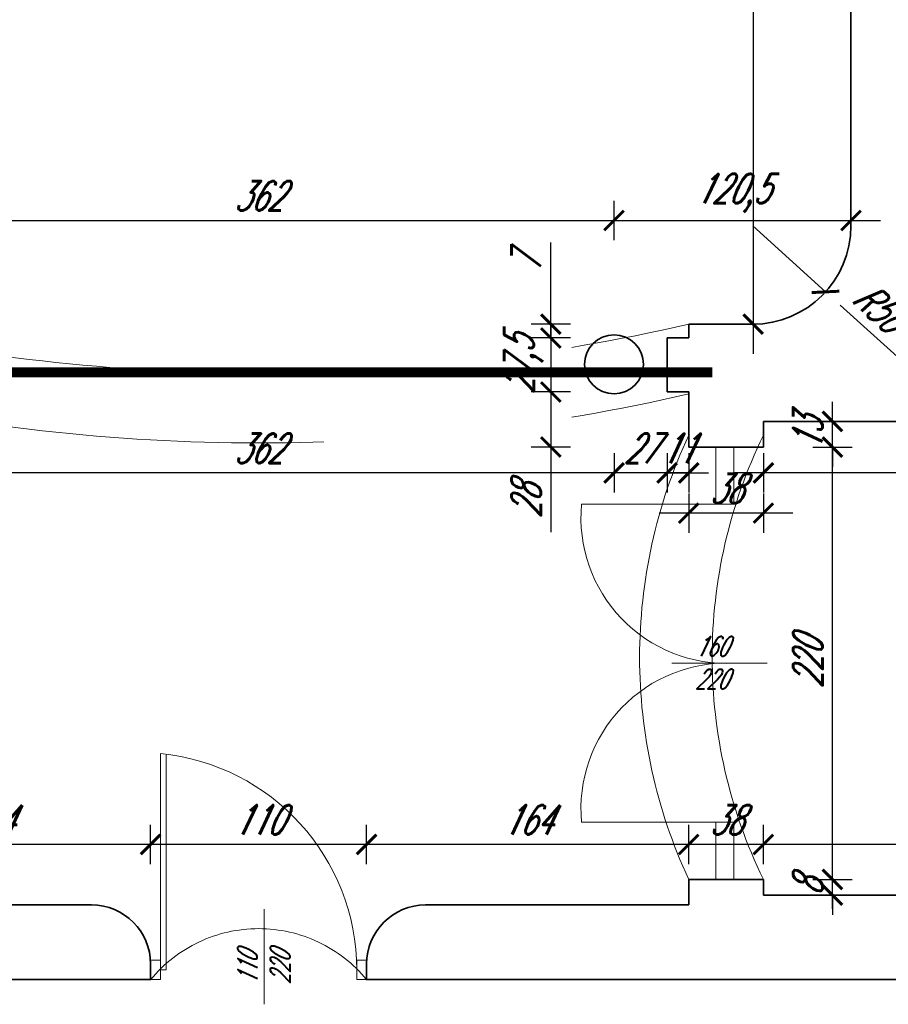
# Model space of a CAD drawing. Header units: millimetres. Extents: x 402 to 79005, y -7782 to 89952.
# Tile 93 of 256: x 24777 to 25219, y 21847 to 22348. Entities that reach past the tile are written whole.
import ezdxf

# ---------------------------------------------------------------- set-up
doc = ezdxf.new("R2010")
doc.units = ezdxf.units.MM
doc.header["$LTSCALE"] = 10
doc.linetypes.add('ACAD_ISO12W100', pattern=[21, 12, -3, 0, -3, 0, -3])
doc.linetypes.add('DASHED', pattern=[19.05, 12.7, -6.35])
doc.layers.get('0').update_dxf_attribs({"lineweight": 0})
doc.layers.get('Defpoints').update_dxf_attribs({"color": 253})
for name, color, linetype, lineweight in [('01 parter - ściany', 253, 'Continuous', 35), ('03_drzwi', 253, 'Continuous', 15), ('04-2_nad', 253, 'DASHED', 5), ('05-01_wymiary', 253, 'Continuous', 5), ('05-03_opis', 253, 'Continuous', 5)]:
    doc.layers.add(name, color=color, linetype=linetype, lineweight=lineweight)
doc.styles.add('ariel_wym', font='simplex.shx', dxfattribs={"width": 0.65, "oblique": 25})
doc.dimstyles.new('ariel 50 wnętrze', dxfattribs={"dimtxt": 15, "dimasz": 10, "dimexe": 10, "dimexo": 0, "dimgap": 5, "dimtad": 1, "dimdec": 1, "dimrnd": 0.5, "dimtxsty": 'ariel_wym', "dimblk": 'ARCHTICK', "dimcen": 2.5, "dimdle": 15, "dimazin": 0, "dimtfac": 1, "dimtdec": 1, "dimtix": 1, "dimtmove": 0, "dimatfit": 3, "dimldrblk": 'DOT', "dimfxl": 0, "dimarcsym": 0})

# ---------------------------------------------------------------- blocks, each defined once
blk = doc.blocks.new('_ArchTick')
at = {"color": 0, "linetype": 'ByBlock', "const_width": 0.15}
blk.add_lwpolyline([(-0.5, -0.5), (0.5, 0.5)], dxfattribs=at)
blk = doc.blocks.new('*D2447')
at = {"layer": '05-01_wymiary', "color": 0, "lineweight": -2}
for p, q in [((25155.78, 21918.51), (25155.78, 21938.51)), ((25318.78, 21918.51), (25318.78, 21938.51)), ((25333.78, 21928.51), (25140.78, 21928.51))]:
    blk.add_line(p, q, dxfattribs=at)
at = {"layer": 'Defpoints', "color": 0, "lineweight": 0}
for p in [(25155.78, 21928.51), (25155.78, 21902.69), (25318.78, 21859.69)]:
    blk.add_point(p, dxfattribs=at)
at = {"layer": '05-01_wymiary', "color": 0, "lineweight": -2, "xscale": 10, "yscale": 10, "zscale": 10, "rotation": 180}
blk.add_blockref('_ArchTick', (25155.78, 21928.51), dxfattribs=at)
at = {"layer": '05-01_wymiary', "color": 0, "lineweight": -2, "xscale": 10, "yscale": 10, "zscale": 10}
blk.add_blockref('_ArchTick', (25318.78, 21928.51), dxfattribs=at)
at = {"layer": '05-01_wymiary', "color": 0, "insert": (25237.28, 21941.01), "char_height": 15, "attachment_point": 5, "style": 'ariel_wym'}
blk.add_mtext('163', dxfattribs=at)
blk = doc.blocks.new('_Dot')
at = {"color": 0, "linetype": 'ByBlock', "lineweight": -2}
blk.add_line((-0.5, 0), (-1, 0), dxfattribs=at)
at = {"color": 0, "linetype": 'ByBlock', "const_width": 0.5}
blk.add_lwpolyline([(-0.25, 0, 1), (0.25, 0, 1)], format="xyb", close=True, dxfattribs=at)
blk = doc.blocks.new('*D2448')
at = {"layer": '05-01_wymiary', "color": 0, "lineweight": -2}
for p, q in [((25117.78, 21918.51), (25117.78, 21938.51)), ((25155.78, 21918.51), (25155.78, 21938.51)), ((25170.78, 21928.51), (25102.78, 21928.51))]:
    blk.add_line(p, q, dxfattribs=at)
at = {"layer": 'Defpoints', "color": 0, "lineweight": 0}
for p in [(25117.78, 21928.51), (25155.78, 21902.69), (25117.78, 21897.69)]:
    blk.add_point(p, dxfattribs=at)
at = {"layer": '05-01_wymiary', "color": 0, "lineweight": -2, "xscale": 10, "yscale": 10, "zscale": 10, "rotation": 180}
blk.add_blockref('_ArchTick', (25117.78, 21928.51), dxfattribs=at)
at = {"layer": '05-01_wymiary', "color": 0, "lineweight": -2, "xscale": 10, "yscale": 10, "zscale": 10}
blk.add_blockref('_ArchTick', (25155.78, 21928.51), dxfattribs=at)
at = {"layer": '05-01_wymiary', "color": 0, "insert": (25136.78, 21941.01), "char_height": 15, "attachment_point": 5, "style": 'ariel_wym'}
blk.add_mtext('38', dxfattribs=at)
blk = doc.blocks.new('*D2449')
at = {"layer": '05-01_wymiary', "color": 0, "lineweight": -2}
for p, q in [((24953.87, 21918.51), (24953.87, 21938.51)), ((25117.78, 21918.51), (25117.78, 21938.51)), ((25132.78, 21928.51), (24938.87, 21928.51))]:
    blk.add_line(p, q, dxfattribs=at)
at = {"layer": 'Defpoints', "color": 0}
for p in [(24953.87, 21928.51), (25117.78, 21897.69), (24953.87, 21859.69)]:
    blk.add_point(p, dxfattribs=at)
at = {"layer": '05-01_wymiary', "color": 0, "lineweight": -2, "xscale": 10, "yscale": 10, "zscale": 10, "rotation": 180}
blk.add_blockref('_ArchTick', (24953.87, 21928.51), dxfattribs=at)
at = {"layer": '05-01_wymiary', "color": 0, "lineweight": -2, "xscale": 10, "yscale": 10, "zscale": 10}
blk.add_blockref('_ArchTick', (25117.78, 21928.51), dxfattribs=at)
at = {"layer": '05-01_wymiary', "color": 0, "insert": (25035.83, 21941.01), "char_height": 15, "attachment_point": 5, "style": 'ariel_wym'}
blk.add_mtext('164', dxfattribs=at)
blk = doc.blocks.new('*D2450')
at = {"layer": '05-01_wymiary', "color": 0, "lineweight": -2}
for p, q in [((24843.87, 21918.51), (24843.87, 21938.51)), ((24953.87, 21918.51), (24953.87, 21938.51)), ((24968.87, 21928.51), (24828.87, 21928.51))]:
    blk.add_line(p, q, dxfattribs=at)
at = {"layer": 'Defpoints', "color": 0}
for p in [(24843.87, 21928.51), (24843.87, 21859.69), (24953.87, 21859.69)]:
    blk.add_point(p, dxfattribs=at)
at = {"layer": '05-01_wymiary', "color": 0, "lineweight": -2, "xscale": 10, "yscale": 10, "zscale": 10, "rotation": 180}
blk.add_blockref('_ArchTick', (24843.87, 21928.51), dxfattribs=at)
at = {"layer": '05-01_wymiary', "color": 0, "lineweight": -2, "xscale": 10, "yscale": 10, "zscale": 10}
blk.add_blockref('_ArchTick', (24953.87, 21928.51), dxfattribs=at)
at = {"layer": '05-01_wymiary', "color": 0, "insert": (24898.87, 21941.01), "char_height": 15, "attachment_point": 5, "style": 'ariel_wym'}
blk.add_mtext('110', dxfattribs=at)
blk = doc.blocks.new('*D2451')
at = {"layer": '05-01_wymiary', "color": 0, "lineweight": -2}
for p, q in [((24679.96, 21918.51), (24679.96, 21938.51)), ((24843.87, 21918.51), (24843.87, 21938.51)), ((24858.87, 21928.51), (24664.96, 21928.51))]:
    blk.add_line(p, q, dxfattribs=at)
at = {"layer": 'Defpoints', "color": 0}
for p in [(24679.96, 21928.51), (24679.96, 21897.69), (24843.87, 21859.69)]:
    blk.add_point(p, dxfattribs=at)
at = {"layer": '05-01_wymiary', "color": 0, "lineweight": -2, "xscale": 10, "yscale": 10, "zscale": 10, "rotation": 180}
blk.add_blockref('_ArchTick', (24679.96, 21928.51), dxfattribs=at)
at = {"layer": '05-01_wymiary', "color": 0, "lineweight": -2, "xscale": 10, "yscale": 10, "zscale": 10}
blk.add_blockref('_ArchTick', (24843.87, 21928.51), dxfattribs=at)
at = {"layer": '05-01_wymiary', "color": 0, "insert": (24761.92, 21941.01), "char_height": 15, "attachment_point": 5, "style": 'ariel_wym'}
blk.add_mtext('164', dxfattribs=at)
blk = doc.blocks.new('*D2456')
at = {"layer": '05-01_wymiary', "color": 0, "lineweight": -2}
for p, q in [((25155.82, 22127.52), (25155.82, 22107.52)), ((25385.78, 22127.52), (25385.78, 22107.52)), ((25400.78, 22117.52), (25140.82, 22117.52))]:
    blk.add_line(p, q, dxfattribs=at)
at = {"layer": 'Defpoints', "color": 0}
for p in [(25385.78, 22187.69), (25155.82, 22143.69), (25155.82, 22117.52)]:
    blk.add_point(p, dxfattribs=at)
at = {"layer": '05-01_wymiary', "color": 0, "lineweight": -2, "xscale": 10, "yscale": 10, "zscale": 10, "rotation": 180}
blk.add_blockref('_ArchTick', (25155.82, 22117.52), dxfattribs=at)
at = {"layer": '05-01_wymiary', "color": 0, "lineweight": -2, "xscale": 10, "yscale": 10, "zscale": 10}
blk.add_blockref('_ArchTick', (25385.78, 22117.52), dxfattribs=at)
at = {"layer": '05-01_wymiary', "color": 0, "insert": (25270.8, 22130.02), "char_height": 15, "attachment_point": 5, "style": 'ariel_wym'}
blk.add_mtext('230', dxfattribs=at)
blk = doc.blocks.new('*D2457')
at = {"layer": '05-01_wymiary', "color": 0, "lineweight": -2}
for p, q in [((25117.78, 22107.06), (25117.78, 22087.06)), ((25155.82, 22107.06), (25155.82, 22087.06)), ((25170.82, 22097.06), (25102.78, 22097.06))]:
    blk.add_line(p, q, dxfattribs=at)
at = {"layer": 'Defpoints', "color": 0}
for p in [(25155.82, 22143.69), (25117.78, 22130.69), (25117.78, 22097.06)]:
    blk.add_point(p, dxfattribs=at)
at = {"layer": '05-01_wymiary', "color": 0, "lineweight": -2, "xscale": 10, "yscale": 10, "zscale": 10, "rotation": 180}
blk.add_blockref('_ArchTick', (25117.78, 22097.06), dxfattribs=at)
at = {"layer": '05-01_wymiary', "color": 0, "lineweight": -2, "xscale": 10, "yscale": 10, "zscale": 10}
blk.add_blockref('_ArchTick', (25155.82, 22097.06), dxfattribs=at)
at = {"layer": '05-01_wymiary', "color": 0, "insert": (25136.8, 22109.56), "char_height": 15, "attachment_point": 5, "style": 'ariel_wym'}
blk.add_mtext('38', dxfattribs=at)
blk = doc.blocks.new('*D2458')
at = {"layer": '05-01_wymiary', "color": 0, "lineweight": -2}
for p, q in [((25106.78, 22127.52), (25106.78, 22107.52)), ((25117.78, 22127.52), (25117.78, 22107.52)), ((25106.78, 22117.52), (25096.78, 22117.52)), ((25117.78, 22117.52), (25106.78, 22117.52)), ((25117.78, 22117.52), (25127.78, 22117.52))]:
    blk.add_line(p, q, dxfattribs=at)
at = {"layer": 'Defpoints', "color": 0}
for p in [(25106.78, 22158.69), (25117.78, 22130.69), (25106.78, 22117.52)]:
    blk.add_point(p, dxfattribs=at)
at = {"layer": '05-01_wymiary', "color": 0, "lineweight": -2, "xscale": 10, "yscale": 10, "zscale": 10}
blk.add_blockref('_ArchTick', (25106.78, 22117.52), dxfattribs=at)
at = {"layer": '05-01_wymiary', "color": 0, "lineweight": -2, "xscale": 10, "yscale": 10, "zscale": 10, "rotation": 180}
blk.add_blockref('_ArchTick', (25117.78, 22117.52), dxfattribs=at)
at = {"layer": '05-01_wymiary', "color": 0, "insert": (25112.28, 22130.02), "char_height": 15, "attachment_point": 5, "style": 'ariel_wym'}
blk.add_mtext('11', dxfattribs=at)
blk = doc.blocks.new('*D2459')
at = {"layer": '05-01_wymiary', "color": 0, "lineweight": -2}
for p, q in [((25079.78, 22127.52), (25079.78, 22107.52)), ((25106.78, 22127.52), (25106.78, 22107.52)), ((25079.78, 22117.52), (25069.78, 22117.52)), ((25106.78, 22117.52), (25079.78, 22117.52)), ((25106.78, 22117.52), (25116.78, 22117.52))]:
    blk.add_line(p, q, dxfattribs=at)
at = {"layer": 'Defpoints', "color": 0}
for p in [(25079.78, 22172.71), (25106.78, 22158.69), (25079.78, 22117.52)]:
    blk.add_point(p, dxfattribs=at)
at = {"layer": '05-01_wymiary', "color": 0, "lineweight": -2, "xscale": 10, "yscale": 10, "zscale": 10}
blk.add_blockref('_ArchTick', (25079.78, 22117.52), dxfattribs=at)
at = {"layer": '05-01_wymiary', "color": 0, "lineweight": -2, "xscale": 10, "yscale": 10, "zscale": 10, "rotation": 180}
blk.add_blockref('_ArchTick', (25106.78, 22117.52), dxfattribs=at)
at = {"layer": '05-01_wymiary', "color": 0, "insert": (25093.28, 22130.02), "char_height": 15, "attachment_point": 5, "style": 'ariel_wym'}
blk.add_mtext('27', dxfattribs=at)
blk = doc.blocks.new('*D2460')
at = {"layer": '05-01_wymiary', "color": 0, "lineweight": -2}
for p, q in [((24717.96, 22127.52), (24717.96, 22107.52)), ((25079.78, 22127.52), (25079.78, 22107.52)), ((25094.78, 22117.52), (24702.96, 22117.52))]:
    blk.add_line(p, q, dxfattribs=at)
at = {"layer": 'Defpoints', "color": 0}
for p in [(24717.96, 22172.71), (25079.78, 22172.71), (24717.96, 22117.52)]:
    blk.add_point(p, dxfattribs=at)
at = {"layer": '05-01_wymiary', "color": 0, "lineweight": -2, "xscale": 10, "yscale": 10, "zscale": 10, "rotation": 180}
blk.add_blockref('_ArchTick', (24717.96, 22117.52), dxfattribs=at)
at = {"layer": '05-01_wymiary', "color": 0, "lineweight": -2, "xscale": 10, "yscale": 10, "zscale": 10}
blk.add_blockref('_ArchTick', (25079.78, 22117.52), dxfattribs=at)
at = {"layer": '05-01_wymiary', "color": 0, "insert": (24898.87, 22130.02), "char_height": 15, "attachment_point": 5, "style": 'ariel_wym'}
blk.add_mtext('362', dxfattribs=at)
blk = doc.blocks.new('*D2555')
at = {"layer": '05-01_wymiary', "color": 0, "lineweight": -2}
for p, q in [((25150.57, 22942.69), (25150.57, 22178.19)), ((25140.57, 22927.69), (25160.57, 22927.69)), ((25151.16, 22193.19), (25140.57, 22193.19))]:
    blk.add_line(p, q, dxfattribs=at)
at = {"layer": 'Defpoints', "color": 0}
for p in [(25139.53, 22927.69), (25150.57, 22193.19), (25151.16, 22193.19)]:
    blk.add_point(p, dxfattribs=at)
at = {"layer": '05-01_wymiary', "color": 0, "lineweight": -2, "xscale": 10, "yscale": 10, "zscale": 10}
for p, rotation in [((25150.57, 22927.69), 90), ((25150.57, 22193.19), 270)]:
    blk.add_blockref('_ArchTick', p, dxfattribs=dict(at, rotation=rotation))
at = {"layer": '05-01_wymiary', "color": 0, "insert": (25136.64, 22560.44), "char_height": 15, "attachment_point": 5, "rotation": 90, "style": 'ariel_wym'}
blk.add_mtext('734,5', dxfattribs=at)
blk = doc.blocks.new('*D1838')
at = {"layer": '05-01_wymiary', "color": 0, "lineweight": -2}
for p, q in [((24717.96, 22235.97), (24717.96, 22255.97)), ((25079.78, 22235.97), (25079.78, 22255.97)), ((24702.96, 22245.97), (25094.78, 22245.97))]:
    blk.add_line(p, q, dxfattribs=at)
at = {"layer": 'Defpoints', "color": 0}
for p in [(25079.78, 22245.97), (24717.96, 22172.71), (25079.78, 22172.71)]:
    blk.add_point(p, dxfattribs=at)
at = {"layer": '05-01_wymiary', "color": 0, "lineweight": -2, "xscale": 10, "yscale": 10, "zscale": 10, "rotation": 180}
blk.add_blockref('_ArchTick', (24717.96, 22245.97), dxfattribs=at)
at = {"layer": '05-01_wymiary', "color": 0, "lineweight": -2, "xscale": 10, "yscale": 10, "zscale": 10}
blk.add_blockref('_ArchTick', (25079.78, 22245.97), dxfattribs=at)
at = {"layer": '05-01_wymiary', "color": 0, "insert": (24898.87, 22258.47), "char_height": 15, "attachment_point": 5, "style": 'ariel_wym'}
blk.add_mtext('362', dxfattribs=at)
blk = doc.blocks.new('*D1839')
at = {"layer": '05-01_wymiary', "color": 0, "lineweight": -2}
for p, q in [((25079.78, 22235.97), (25079.78, 22255.97)), ((25200.37, 22242.91), (25200.37, 22255.97)), ((25064.78, 22245.97), (25215.37, 22245.97))]:
    blk.add_line(p, q, dxfattribs=at)
at = {"layer": 'Defpoints', "color": 0}
for p in [(25200.37, 22245.97), (25200.37, 22242.91), (25079.78, 22172.71)]:
    blk.add_point(p, dxfattribs=at)
at = {"layer": '05-01_wymiary', "color": 0, "lineweight": -2, "xscale": 10, "yscale": 10, "zscale": 10, "rotation": 180}
blk.add_blockref('_ArchTick', (25079.78, 22245.97), dxfattribs=at)
at = {"layer": '05-01_wymiary', "color": 0, "lineweight": -2, "xscale": 10, "yscale": 10, "zscale": 10}
blk.add_blockref('_ArchTick', (25200.37, 22245.97), dxfattribs=at)
at = {"layer": '05-01_wymiary', "color": 0, "insert": (25140.08, 22259.9), "char_height": 15, "attachment_point": 5, "style": 'ariel_wym'}
blk.add_mtext('120,5', dxfattribs=at)
blk = doc.blocks.new('*D1840')
at = {"layer": '05-01_wymiary', "color": 0, "lineweight": -2}
for p, q in [((25047.6, 22193.19), (25047.6, 22234.83)), ((25057.6, 22193.19), (25037.6, 22193.19)), ((25047.6, 22193.19), (25047.6, 22186.19)), ((25057.6, 22186.19), (25037.6, 22186.19)), ((25047.6, 22186.19), (25047.6, 22176.19))]:
    blk.add_line(p, q, dxfattribs=at)
at = {"layer": 'Defpoints', "color": 0}
for p in [(25117.78, 22193.19), (25047.6, 22186.19), (25117.78, 22186.19)]:
    blk.add_point(p, dxfattribs=at)
at = {"layer": '05-01_wymiary', "color": 0, "lineweight": -2, "xscale": 10, "yscale": 10, "zscale": 10}
for p, rotation in [((25047.6, 22193.19), 270), ((25047.6, 22186.19), 90)]:
    blk.add_blockref('_ArchTick', p, dxfattribs=dict(at, rotation=rotation))
at = {"layer": '05-01_wymiary', "color": 0, "insert": (25035.1, 22224.01), "char_height": 15, "attachment_point": 5, "rotation": 90, "style": 'ariel_wym'}
blk.add_mtext('7', dxfattribs=at)
blk = doc.blocks.new('*D1841')
at = {"layer": '05-01_wymiary', "color": 0, "lineweight": -2}
for p, q in [((25047.6, 22186.19), (25047.6, 22196.19)), ((25057.6, 22186.19), (25037.6, 22186.19)), ((25047.6, 22186.19), (25047.6, 22158.69)), ((25057.6, 22158.69), (25037.6, 22158.69)), ((25047.6, 22158.69), (25047.6, 22148.69))]:
    blk.add_line(p, q, dxfattribs=at)
at = {"layer": 'Defpoints', "color": 0}
for p in [(25106.78, 22186.19), (25047.6, 22158.69), (25106.78, 22158.69)]:
    blk.add_point(p, dxfattribs=at)
at = {"layer": '05-01_wymiary', "color": 0, "lineweight": -2, "xscale": 10, "yscale": 10, "zscale": 10}
for p, rotation in [((25047.6, 22186.19), 270), ((25047.6, 22158.69), 90)]:
    blk.add_blockref('_ArchTick', p, dxfattribs=dict(at, rotation=rotation))
at = {"layer": '05-01_wymiary', "color": 0, "insert": (25033.68, 22172.44), "char_height": 15, "attachment_point": 5, "rotation": 90, "style": 'ariel_wym'}
blk.add_mtext('27,5', dxfattribs=at)
blk = doc.blocks.new('*D1842')
at = {"layer": '05-01_wymiary', "color": 0, "lineweight": -2}
for p, q in [((25047.6, 22173.69), (25047.6, 22115.69)), ((25057.6, 22158.69), (25037.6, 22158.69)), ((25057.6, 22130.69), (25037.6, 22130.69)), ((25047.6, 22130.69), (25047.6, 22087.33))]:
    blk.add_line(p, q, dxfattribs=at)
at = {"layer": 'Defpoints', "color": 0}
for p in [(25106.78, 22158.69), (25047.6, 22130.69), (25119.49, 22130.69)]:
    blk.add_point(p, dxfattribs=at)
at = {"layer": '05-01_wymiary', "color": 0, "lineweight": -2, "xscale": 10, "yscale": 10, "zscale": 10}
for p, rotation in [((25047.6, 22158.69), 90), ((25047.6, 22130.69), 270)]:
    blk.add_blockref('_ArchTick', p, dxfattribs=dict(at, rotation=rotation))
at = {"layer": '05-01_wymiary', "color": 0, "insert": (25035.1, 22103.09), "char_height": 15, "attachment_point": 5, "rotation": 90, "style": 'ariel_wym'}
blk.add_mtext('28', dxfattribs=at)
blk = doc.blocks.new('*D1843')
at = {"layer": '05-01_wymiary', "color": 0, "lineweight": -2}
for p, q in [((25190.93, 21910.69), (25190.93, 21920.69)), ((25180.93, 21910.69), (25200.93, 21910.69)), ((25190.93, 21902.69), (25190.93, 21910.69)), ((25180.93, 21902.69), (25200.93, 21902.69)), ((25190.93, 21902.69), (25190.93, 21892.69))]:
    blk.add_line(p, q, dxfattribs=at)
at = {"layer": 'Defpoints', "color": 0, "lineweight": 0}
for p in [(25155.78, 21910.69), (25190.93, 21910.69), (25155.78, 21902.69)]:
    blk.add_point(p, dxfattribs=at)
at = {"layer": '05-01_wymiary', "color": 0, "lineweight": -2, "xscale": 10, "yscale": 10, "zscale": 10}
for p, rotation in [((25190.93, 21910.69), 270), ((25190.93, 21902.69), 90)]:
    blk.add_blockref('_ArchTick', p, dxfattribs=dict(at, rotation=rotation))
at = {"layer": '05-01_wymiary', "color": 0, "insert": (25178.43, 21906.69), "char_height": 15, "attachment_point": 5, "rotation": 90, "style": 'ariel_wym'}
blk.add_mtext('8', dxfattribs=at)
blk = doc.blocks.new('*D1844')
at = {"layer": '05-01_wymiary', "color": 0, "lineweight": -2}
for p, q in [((25190.93, 21895.69), (25190.93, 22145.69)), ((25180.93, 22130.69), (25200.93, 22130.69)), ((25180.93, 21910.69), (25200.93, 21910.69))]:
    blk.add_line(p, q, dxfattribs=at)
at = {"layer": 'Defpoints', "color": 0}
for p in [(25155.78, 22130.69), (25190.93, 22130.69), (25155.78, 21910.69)]:
    blk.add_point(p, dxfattribs=at)
at = {"layer": '05-01_wymiary', "color": 0, "lineweight": -2, "xscale": 10, "yscale": 10, "zscale": 10}
for p, rotation in [((25190.93, 22130.69), 90), ((25190.93, 21910.69), 270)]:
    blk.add_blockref('_ArchTick', p, dxfattribs=dict(at, rotation=rotation))
at = {"layer": '05-01_wymiary', "color": 0, "insert": (25178.43, 22020.69), "char_height": 15, "attachment_point": 5, "rotation": 90, "style": 'ariel_wym'}
blk.add_mtext('220', dxfattribs=at)
blk = doc.blocks.new('*D1845')
at = {"layer": '05-01_wymiary', "color": 0, "lineweight": -2}
for p, q in [((25190.93, 22143.69), (25190.93, 22153.69)), ((25180.93, 22143.69), (25200.93, 22143.69)), ((25190.93, 22130.69), (25190.93, 22143.69)), ((25180.93, 22130.69), (25200.93, 22130.69)), ((25190.93, 22130.69), (25190.93, 22120.69))]:
    blk.add_line(p, q, dxfattribs=at)
at = {"layer": 'Defpoints', "color": 0}
for p in [(25155.82, 22143.69), (25190.93, 22143.69), (25155.78, 22130.69)]:
    blk.add_point(p, dxfattribs=at)
at = {"layer": '05-01_wymiary', "color": 0, "lineweight": -2, "xscale": 10, "yscale": 10, "zscale": 10}
for p, rotation in [((25190.93, 22143.69), 270), ((25190.93, 22130.69), 90)]:
    blk.add_blockref('_ArchTick', p, dxfattribs=dict(at, rotation=rotation))
at = {"layer": '05-01_wymiary', "color": 0, "insert": (25178.43, 22137.19), "char_height": 15, "attachment_point": 5, "rotation": 90, "style": 'ariel_wym'}
blk.add_mtext('13', dxfattribs=at)
blk = doc.blocks.new('*D1869')
at = {"layer": '05-01_wymiary', "color": 0, "lineweight": -2}
for p, q in [((25150.37, 22243.19), (25187.43, 22209.63)), ((25232.5, 22168.81), (25194.85, 22202.91))]:
    blk.add_line(p, q, dxfattribs=at)
at = {"layer": 'Defpoints', "color": 0}
for p in [(25150.37, 22243.19), (25187.43, 22209.63)]:
    blk.add_point(p, dxfattribs=at)
at = {"layer": '05-01_wymiary', "color": 0, "lineweight": -2, "xscale": 10, "yscale": 10, "zscale": 10, "rotation": 137.8365536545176}
blk.add_blockref('_ArchTick', (25187.43, 22209.63), dxfattribs=at)
at = {"layer": '05-01_wymiary', "color": 0, "insert": (25214.65, 22201.84), "char_height": 15, "attachment_point": 5, "rotation": 317.8366, "style": 'ariel_wym'}
blk.add_mtext('R50', dxfattribs=at)

msp = doc.modelspace()

# ---------------------------------------------------------------- linework, layer by layer
at = {"layer": '01 parter - ściany'}
for p, q in [((25200.37, 22680.69), (25200.37, 22243.19)), ((25117.78, 22186.19), (25117.78, 22193.19)), ((25117.78, 22193.19), (25150.37, 22193.19)), ((25106.78, 22158.69), (25106.78, 22186.19)), ((25106.78, 22186.19), (25117.78, 22186.19)), ((25117.78, 22158.69), (25106.78, 22158.69)), ((25117.78, 22130.69), (25117.78, 22158.69)), ((25155.78, 22130.69), (25155.78, 22143.69)), ((25355.79, 22143.69), (25155.82, 22143.69)), ((25117.78, 22130.69), (25155.78, 22130.69)), ((25117.78, 21897.69), (25117.78, 21910.69)), ((25117.78, 21910.69), (25155.78, 21910.69)), ((25155.78, 21910.69), (25155.78, 21902.69)), ((25288.78, 21902.69), (25155.78, 21902.69)), ((24813.87, 21897.69), (24679.96, 21897.69)), ((25117.78, 21897.69), (24983.87, 21897.69)), ((24843.87, 21859.69), (24843.87, 21867.69)), ((24953.87, 21859.69), (24953.87, 21867.69)), ((24843.87, 21859.69), (24462.28, 21859.69)), ((25318.78, 21859.69), (24953.87, 21859.69))]:
    msp.add_line(p, q, dxfattribs=at)
msp.add_circle((25079.78, 22172.71), 15, dxfattribs=at)
for centre, radius, start, end in [((25150.37, 22243.19), 50, 270, 0), ((24813.87, 21867.69), 30, 0, 90), ((24983.87, 21867.69), 30, 90, 180)]:
    msp.add_arc(centre, radius, start, end, dxfattribs=at)
at = {"layer": '03_drzwi'}
for p, q in [((25131.58, 22130.65), (25131.58, 22101.58)), ((25140.78, 22130.65), (25140.78, 22101.58)), ((25063.26, 22101.58), (25140.78, 22101.58)), ((25140.78, 22101.58), (25131.58, 22101.58)), ((25109.16, 22020.67), (25157.64, 22020.67)), ((25131.58, 22020.78), (25131.58, 22020.56)), ((25140.78, 22020.67), (25131.58, 22020.67)), ((25142.6, 22020.67), (25133.4, 22020.67)), ((24848.87, 21864.69), (24848.87, 21974.69)), ((24851.87, 21864.69), (24851.83, 21974.36)), ((25063.26, 21939.76), (25140.78, 21939.76)), ((25131.58, 21939.76), (25131.58, 21910.69)), ((25140.78, 21939.76), (25131.58, 21939.76)), ((25140.78, 21939.76), (25140.78, 21910.69)), ((24901.72, 21847.15), (24901.72, 21895.63)), ((24843.87, 21869.69), (24848.87, 21869.69)), ((24848.87, 21869.69), (24848.87, 21859.69)), ((24948.87, 21859.69), (24948.87, 21869.69)), ((24948.87, 21869.69), (24953.87, 21869.69)), ((24851.87, 21864.69), (24848.87, 21864.69)), ((24848.87, 21859.69), (24843.87, 21859.69)), ((24953.87, 21859.69), (24948.87, 21859.69))]:
    msp.add_line(p, q, dxfattribs=at)
for centre, radius, start, end in [((25137.09, 22094.73), 74.15, 174.6925, 272.8548), ((25137.09, 21946.62), 74.15, 87.1452, 185.3075), ((24838.12, 21864.46), 110.75, 0.1171, 84.4303)]:
    msp.add_arc(centre, radius, start, end, dxfattribs=at)
at = {"layer": '04-2_nad', "ltscale": 2}
for centre, radius, start, end in [((24898.87, 23141.26), 973.01, 256.99825, 283.00175), ((24898.87, 23105.76), 973.01, 256.99825, 283.00175), ((25360.68, 22023.69), 267.89, 155.0503, 204.9497), ((25387.63, 22023.69), 257.92, 154.0151, 205.9849), ((24898.87, 21814.4), 71.24, 39.4665, 140.5335)]:
    msp.add_arc(centre, radius, start, end, dxfattribs=at)
at = {"layer": '05-03_opis', "linetype": 'ACAD_ISO12W100', "ltscale": 5, "const_width": 5}
msp.add_lwpolyline([(24676.45, 22168.69), (25129.81, 22168.69)], dxfattribs=at)

# ---------------------------------------------------------------- texts
at = {"layer": '03_drzwi', "insert": (25121.06, 22034.33), "char_height": 10, "width": 46.1752, "attachment_point": 1, "style": 'ariel_wym'}
msp.add_mtext('160\\P220', dxfattribs=at)
at = {"layer": '03_drzwi', "insert": (24888.35, 21857.12), "char_height": 10, "width": 46.1752, "attachment_point": 1, "rotation": 90.5664, "style": 'ariel_wym'}
msp.add_mtext('110\\P220', dxfattribs=at)

# ---------------------------------------------------------------- dimensions: what is measured, and where the dimension line sits
at = {"layer": '05-01_wymiary'}
for base, p1, p2, picture, middle in [((25150.57, 22193.19), (25139.53, 22927.69), (25151.16, 22193.19), '*D2555', (25136.64, 22560.44)), ((25190.93, 21910.69), (25155.78, 21902.69), (25155.78, 21910.69), '*D1843', (25178.43, 21906.69))]:
    dim = msp.add_linear_dim(base=base, p1=p1, p2=p2, angle=90, dimstyle='ariel 50 wnętrze', dxfattribs=at)
    dim.commit()
    dim.dimension.update_dxf_attribs({"geometry": picture, "text_midpoint": middle})
for base, p1, p2, picture, middle in [((25079.78, 22245.97), (24717.96, 22172.71), (25079.78, 22172.71), '*D1838', (24898.87, 22258.47)), ((25200.37, 22245.97), (25079.78, 22172.71), (25200.37, 22242.91), '*D1839', (25140.08, 22259.9)), ((25155.82, 22117.52), (25385.78, 22187.69), (25155.82, 22143.69), '*D2456', (25270.8, 22130.02)), ((24717.96, 22117.52), (25079.78, 22172.71), (24717.96, 22172.71), '*D2460', (24898.87, 22130.02)), ((25079.78, 22117.52), (25106.78, 22158.69), (25079.78, 22172.71), '*D2459', (25093.28, 22130.02)), ((25106.78, 22117.52), (25117.78, 22130.69), (25106.78, 22158.69), '*D2458', (25112.28, 22130.02)), ((25117.78, 22097.06), (25155.82, 22143.69), (25117.78, 22130.69), '*D2457', (25136.8, 22109.56)), ((24679.96, 21928.51), (24843.87, 21859.69), (24679.96, 21897.69), '*D2451', (24761.92, 21941.01)), ((24843.87, 21928.51), (24953.87, 21859.69), (24843.87, 21859.69), '*D2450', (24898.87, 21941.01)), ((24953.87, 21928.51), (25117.78, 21897.69), (24953.87, 21859.69), '*D2449', (25035.83, 21941.01)), ((25117.78, 21928.51), (25155.78, 21902.69), (25117.78, 21897.69), '*D2448', (25136.78, 21941.01)), ((25155.78, 21928.51), (25318.78, 21859.69), (25155.78, 21902.69), '*D2447', (25237.28, 21941.01))]:
    dim = msp.add_linear_dim(base=base, p1=p1, p2=p2, dimstyle='ariel 50 wnętrze', override={"dimtmove": 1}, dxfattribs=at)
    dim.commit()
    dim.dimension.update_dxf_attribs({"geometry": picture, "text_midpoint": middle})
dim = msp.add_radius_dim(center=(25150.37, 22243.19), mpoint=(25187.43, 22209.63), dimstyle='ariel 50 wnętrze', dxfattribs=at)
dim.commit()
dim.dimension.update_dxf_attribs({"geometry": '*D1869', "text_midpoint": (25225.77, 22191.77)})
dim = msp.add_linear_dim(base=(25047.6, 22186.19), p1=(25117.78, 22193.19), p2=(25117.78, 22186.19), angle=90, dimstyle='ariel 50 wnętrze', dxfattribs=at)
dim.commit()
dim.dimension.update_dxf_attribs({"geometry": '*D1840', "text_midpoint": (25047.6, 22224.01), "dimtype": 160})
for base, p1, p2, picture, middle in [((25047.6, 22158.69), (25106.78, 22186.19), (25106.78, 22158.69), '*D1841', (25033.68, 22172.44)), ((25190.93, 22143.69), (25155.78, 22130.69), (25155.82, 22143.69), '*D1845', (25178.43, 22137.19)), ((25190.93, 22130.69), (25155.78, 21910.69), (25155.78, 22130.69), '*D1844', (25178.43, 22020.69))]:
    dim = msp.add_linear_dim(base=base, p1=p1, p2=p2, angle=90, dimstyle='ariel 50 wnętrze', override={"dimtmove": 1}, dxfattribs=at)
    dim.commit()
    dim.dimension.update_dxf_attribs({"geometry": picture, "text_midpoint": middle})
dim = msp.add_linear_dim(base=(25047.6, 22130.69), p1=(25106.78, 22158.69), p2=(25119.49, 22130.69), angle=90, dimstyle='ariel 50 wnętrze', override={"dimtmove": 1}, dxfattribs=at)
dim.commit()
dim.dimension.update_dxf_attribs({"geometry": '*D1842', "text_midpoint": (25047.6, 22103.09), "dimtype": 160})

doc.saveas('drawing.dxf')
